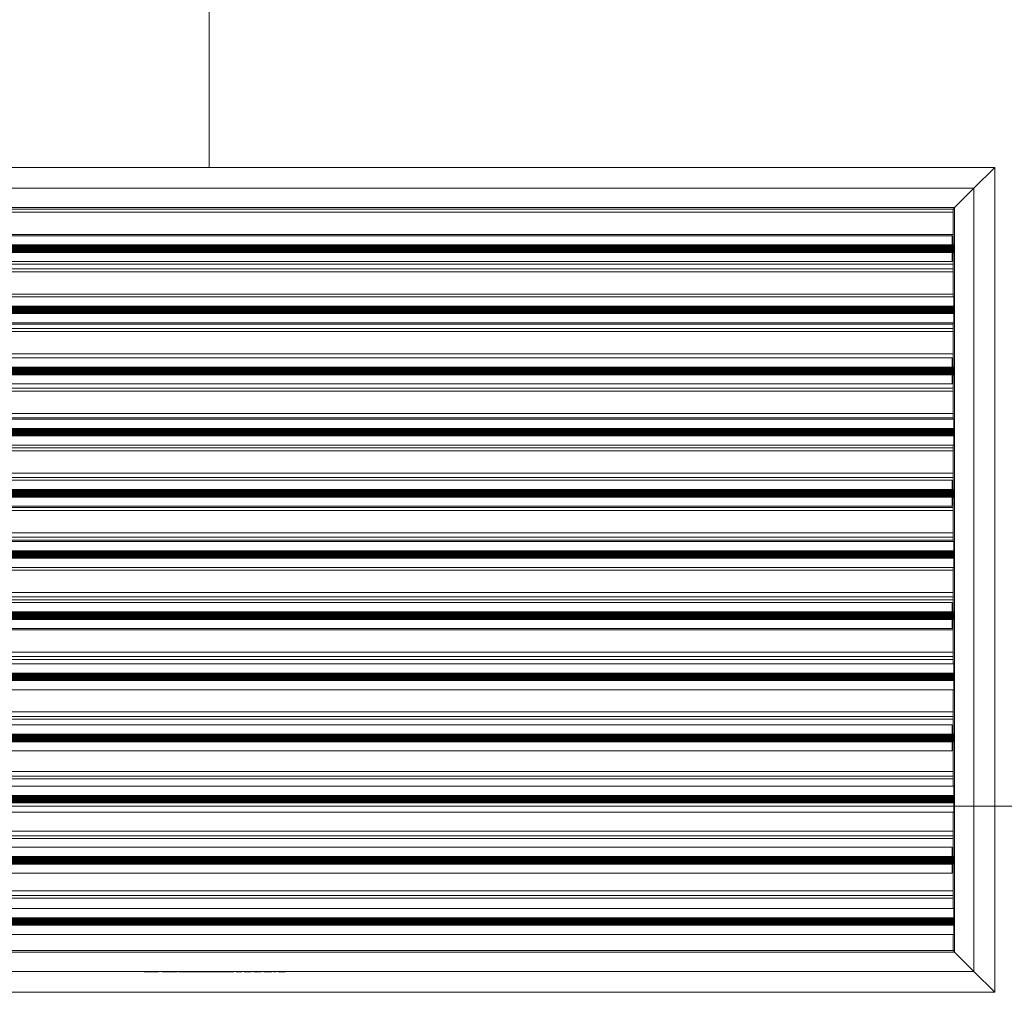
# Model space of a CAD drawing. Header units: metres. Extents: x 2.5 to 42.1, y -73.7 to -48.4.
# Tile 20 of 256: x 10.1 to 10.8, y -66.5 to -65.9. Entities that reach past the tile are written whole.
import ezdxf

# ---------------------------------------------------------------- set-up
doc = ezdxf.new("R2010")
doc.units = ezdxf.units.M
doc.layers.add('G-ANNO-SYMB', color=7, linetype='Continuous', lineweight=9)
doc.layers.add('G-IMPT', color=7, linetype='Continuous', lineweight=18)
doc.layers.add('M-HVAC-CDFF-IDEN', color=1, linetype='Continuous', lineweight=9, true_color=0xff0000)

# ---------------------------------------------------------------- blocks, each defined once
blk = doc.blocks.new('GRELHA AR-AG 1025x525 - TROX_AR-AG_1025x525_dxf_QMODEL_3e25bdbd_efbc_4a27_9b2f_5916e78bcbfa-896569-TÉRREO _0_32m')
at = {"layer": 'G-IMPT', "color": 21, "true_color": 0xffaaaa}
for p, q in [((-0.5265, 0.2765), (0.5265, 0.2765)), ((-0.5265, 0.2765), (-0.5265, -0.2765)), ((-0.5265, 0.2765), (-0.5265, -0.2765)), ((-0.5125, 0.2625), (-0.5265, 0.2765)), ((0.5265, 0.2765), (-0.5265, 0.2765)), ((-0.5125, 0.2625), (0.5125, 0.2625)), ((-0.5125, 0.2625), (-0.5125, -0.2625)), ((-0.5125, 0.2625), (-0.4995, 0.2495)), ((-0.055, 0.2626), (0.049, 0.2626)), ((0.049, 0.2626), (-0.055, 0.2626)), ((-0.04896, 0.2627), (-0.0512, 0.2627)), ((-0.04896, 0.2627), (-0.0512, 0.2627)), ((-0.0512, 0.2627), (-0.04951, 0.2627)), ((-0.0512, 0.2627), (-0.04951, 0.2627)), ((-0.04763, 0.2627), (-0.04951, 0.2627)), ((-0.04763, 0.2627), (-0.04951, 0.2627)), ((-0.04736, 0.2627), (-0.04763, 0.2627)), ((-0.04736, 0.2627), (-0.04763, 0.2627)), ((-0.04618, 0.2627), (-0.04736, 0.2627)), ((-0.04736, 0.2627), (-0.04618, 0.2627)), ((-0.0445, 0.2627), (-0.04332, 0.2627)), ((-0.04332, 0.2627), (-0.0445, 0.2627)), ((-0.04067, 0.2627), (-0.04185, 0.2627)), ((-0.04185, 0.2627), (-0.04067, 0.2627)), ((-0.03772, 0.2627), (-0.04067, 0.2627)), ((-0.03772, 0.2627), (-0.04067, 0.2627)), ((-0.03654, 0.2627), (-0.03772, 0.2627)), ((-0.03772, 0.2627), (-0.03654, 0.2627)), ((-0.03488, 0.2627), (-0.0337, 0.2627)), ((-0.0337, 0.2627), (-0.03488, 0.2627)), ((-0.03104, 0.2627), (-0.0337, 0.2627)), ((-0.03104, 0.2627), (-0.0337, 0.2627)), ((-0.02986, 0.2627), (-0.03104, 0.2627)), ((-0.03104, 0.2627), (-0.02986, 0.2627)), ((-0.02829, 0.2627), (-0.02773, 0.2627)), ((-0.02829, 0.2627), (-0.02828, 0.2627)), ((-0.02773, 0.2627), (-0.02829, 0.2627)), ((-0.02829, 0.2627), (-0.02828, 0.2627)), ((-0.02828, 0.2627), (-0.02795, 0.2627)), ((-0.02828, 0.2627), (-0.02795, 0.2627)), ((-0.02756, 0.2627), (-0.02795, 0.2627)), ((-0.02756, 0.2627), (-0.02795, 0.2627)), ((-0.02773, 0.2627), (-0.02713, 0.2627)), ((-0.02713, 0.2627), (-0.02773, 0.2627)), ((-0.02756, 0.2627), (-0.02724, 0.2627)), ((-0.02724, 0.2627), (-0.02756, 0.2627)), ((-0.02724, 0.2627), (-0.0269, 0.2627)), ((-0.0269, 0.2627), (-0.02724, 0.2627)), ((-0.02713, 0.2627), (-0.02651, 0.2627)), ((-0.02651, 0.2627), (-0.02713, 0.2627)), ((-0.0269, 0.2627), (-0.02654, 0.2627)), ((-0.02654, 0.2627), (-0.0269, 0.2627)), ((-0.02654, 0.2627), (-0.02618, 0.2627)), ((-0.02618, 0.2627), (-0.02654, 0.2627)), ((-0.02651, 0.2627), (-0.02589, 0.2627)), ((-0.02589, 0.2627), (-0.02651, 0.2627)), ((-0.02618, 0.2627), (-0.02584, 0.2627)), ((-0.02584, 0.2627), (-0.02618, 0.2627)), ((-0.02589, 0.2627), (-0.02529, 0.2627)), ((-0.02529, 0.2627), (-0.02589, 0.2627)), ((-0.02584, 0.2627), (-0.02553, 0.2627)), ((-0.02553, 0.2627), (-0.02584, 0.2627)), ((-0.02553, 0.2627), (-0.02526, 0.2627)), ((-0.02526, 0.2627), (-0.02553, 0.2627)), ((-0.02529, 0.2627), (-0.02475, 0.2627)), ((-0.02475, 0.2627), (-0.02529, 0.2627)), ((-0.02526, 0.2627), (-0.02503, 0.2627)), ((-0.02503, 0.2627), (-0.02526, 0.2627)), ((-0.02503, 0.2627), (-0.02487, 0.2627)), ((-0.02487, 0.2627), (-0.02503, 0.2627)), ((-0.02487, 0.2627), (-0.02476, 0.2627)), ((-0.02476, 0.2627), (-0.02487, 0.2627)), ((-0.02476, 0.2627), (-0.02473, 0.2627)), ((-0.02473, 0.2627), (-0.02476, 0.2627)), ((-0.02475, 0.2627), (-0.02427, 0.2627)), ((-0.02427, 0.2627), (-0.02475, 0.2627)), ((-0.02427, 0.2627), (-0.02388, 0.2627)), ((-0.02388, 0.2627), (-0.02427, 0.2627)), ((-0.02388, 0.2627), (-0.02359, 0.2627)), ((-0.02359, 0.2627), (-0.02388, 0.2627)), ((-0.02359, 0.2627), (-0.02341, 0.2627)), ((-0.02341, 0.2627), (-0.02359, 0.2627)), ((-0.02341, 0.2627), (-0.02335, 0.2627)), ((-0.02335, 0.2627), (-0.02341, 0.2627)), ((-0.0218, 0.2627), (-0.01914, 0.2627)), ((-0.0218, 0.2627), (-0.01914, 0.2627)), ((-0.0218, 0.2627), (-0.01914, 0.2627)), ((-0.01914, 0.2627), (-0.0218, 0.2627)), ((-0.0218, 0.2627), (-0.01914, 0.2627)), ((-0.01914, 0.2627), (-0.0218, 0.2627)), ((-0.01914, 0.2627), (-0.01796, 0.2627)), ((-0.01914, 0.2627), (-0.01796, 0.2627)), ((-0.01451, 0.2627), (-0.01649, 0.2627)), ((-0.01452, 0.2627), (-0.01649, 0.2627)), ((-0.01333, 0.2627), (-0.01452, 0.2627)), ((-0.01333, 0.2627), (-0.01451, 0.2627)), ((-0.01333, 0.2627), (-0.01126, 0.2627)), ((-0.01333, 0.2627), (-0.01126, 0.2627)), ((-0.01175, 0.2627), (-0.01182, 0.2627)), ((-0.01182, 0.2627), (-0.01175, 0.2627)), ((-0.01153, 0.2627), (-0.01175, 0.2627)), ((-0.01175, 0.2627), (-0.01153, 0.2627)), ((-0.01118, 0.2627), (-0.01153, 0.2627)), ((-0.01153, 0.2627), (-0.01118, 0.2627)), ((-0.01071, 0.2627), (-0.01118, 0.2627)), ((-0.01118, 0.2627), (-0.01071, 0.2627)), ((-0.01102, 0.2627), (-0.01108, 0.2627)), ((-0.01108, 0.2627), (-0.01102, 0.2627)), ((-0.01085, 0.2627), (-0.01102, 0.2627)), ((-0.01102, 0.2627), (-0.01085, 0.2627)), ((-0.01057, 0.2627), (-0.01085, 0.2627)), ((-0.01085, 0.2627), (-0.01057, 0.2627)), ((-0.01014, 0.2627), (-0.01071, 0.2627)), ((-0.01071, 0.2627), (-0.01014, 0.2627)), ((-0.01011, 0.2627), (-0.01057, 0.2627)), ((-0.01057, 0.2627), (-0.01019, 0.2627)), ((-0.01019, 0.2627), (-0.00972, 0.2627)), ((-0.00948, 0.2627), (-0.01014, 0.2627)), ((-0.01014, 0.2627), (-0.00948, 0.2627)), ((-0.00916, 0.2627), (-0.01011, 0.2627)), ((-0.00865, 0.2627), (-0.01011, 0.2627)), ((-0.01011, 0.2627), (-0.00972, 0.2627)), ((-0.00983, 0.2627), (-0.00988, 0.2627)), ((-0.00988, 0.2627), (-0.00987, 0.2627)), ((-0.00987, 0.2627), (-0.00981, 0.2627)), ((-0.00973, 0.2627), (-0.00983, 0.2627)), ((-0.00981, 0.2627), (-0.00971, 0.2627)), ((-0.00958, 0.2627), (-0.00973, 0.2627)), ((-0.0092, 0.2627), (-0.00972, 0.2627)), ((-0.00972, 0.2627), (-0.0092, 0.2627)), ((-0.00971, 0.2627), (-0.00955, 0.2627)), ((-0.00939, 0.2627), (-0.00958, 0.2627)), ((-0.00955, 0.2627), (-0.00936, 0.2627)), ((-0.00877, 0.2627), (-0.00948, 0.2627)), ((-0.00948, 0.2627), (-0.00877, 0.2627)), ((-0.00916, 0.2627), (-0.00939, 0.2627)), ((-0.00936, 0.2627), (-0.00913, 0.2627)), ((-0.00863, 0.2627), (-0.0092, 0.2627)), ((-0.0092, 0.2627), (-0.00863, 0.2627)), ((-0.00913, 0.2627), (-0.00887, 0.2627)), ((-0.00886, 0.2627), (-0.00888, 0.2627)), ((-0.00888, 0.2627), (-0.00882, 0.2627)), ((-0.00887, 0.2627), (-0.00859, 0.2627)), ((-0.00877, 0.2627), (-0.00886, 0.2627)), ((-0.00882, 0.2627), (-0.00869, 0.2627)), ((-0.00862, 0.2627), (-0.00877, 0.2627)), ((-0.00803, 0.2627), (-0.00877, 0.2627)), ((-0.00803, 0.2627), (-0.00877, 0.2627)), ((-0.00869, 0.2627), (-0.00851, 0.2627)), ((-0.0075, 0.2627), (-0.00865, 0.2627)), ((-0.00803, 0.2627), (-0.00863, 0.2627)), ((-0.00803, 0.2627), (-0.00863, 0.2627)), ((-0.00862, 0.2627), (-0.00828, 0.2627)), ((-0.00859, 0.2627), (-0.0083, 0.2627)), ((-0.00859, 0.2627), (-0.0075, 0.2627)), ((-0.00851, 0.2627), (-0.0083, 0.2627)), ((-0.00851, 0.2627), (-0.0075, 0.2627)), ((-0.00828, 0.2627), (-0.0075, 0.2627)), ((-0.00803, 0.2627), (-0.00743, 0.2627)), ((-0.00803, 0.2627), (-0.00729, 0.2627)), ((-0.00743, 0.2627), (-0.00803, 0.2627)), ((-0.00729, 0.2627), (-0.00803, 0.2627)), ((-0.0075, 0.2627), (-0.0065, 0.2627)), ((-0.0065, 0.2627), (-0.0075, 0.2627)), ((-0.00743, 0.2627), (-0.00686, 0.2627)), ((-0.00686, 0.2627), (-0.00743, 0.2627)), ((-0.00729, 0.2627), (-0.00658, 0.2627)), ((-0.00658, 0.2627), (-0.00729, 0.2627)), ((-0.00686, 0.2627), (-0.00634, 0.2627)), ((-0.00634, 0.2627), (-0.00686, 0.2627)), ((-0.00658, 0.2627), (-0.00592, 0.2627)), ((-0.00592, 0.2627), (-0.00658, 0.2627)), ((-0.00634, 0.2627), (-0.00587, 0.2627)), ((-0.00587, 0.2627), (-0.00634, 0.2627)), ((-0.00592, 0.2627), (-0.00535, 0.2627)), ((-0.00535, 0.2627), (-0.00592, 0.2627)), ((-0.00587, 0.2627), (-0.00549, 0.2627)), ((-0.00549, 0.2627), (-0.00587, 0.2627)), ((-0.00549, 0.2627), (-0.00521, 0.2627)), ((-0.00521, 0.2627), (-0.00549, 0.2627)), ((-0.00535, 0.2627), (-0.00488, 0.2627)), ((-0.00488, 0.2627), (-0.00535, 0.2627)), ((-0.00521, 0.2627), (-0.00504, 0.2627)), ((-0.00504, 0.2627), (-0.00521, 0.2627)), ((-0.00504, 0.2627), (-0.00498, 0.2627)), ((-0.00498, 0.2627), (-0.00504, 0.2627)), ((-0.00488, 0.2627), (-0.00453, 0.2627)), ((-0.00453, 0.2627), (-0.00488, 0.2627)), ((-0.00453, 0.2627), (-0.00431, 0.2627)), ((-0.00431, 0.2627), (-0.00453, 0.2627)), ((-0.0045, 0.2627), (-0.00106, 0.2627)), ((-0.00106, 0.2627), (-0.0045, 0.2627)), ((-0.00431, 0.2627), (-0.00424, 0.2627)), ((-0.00424, 0.2627), (-0.00431, 0.2627)), ((-0.00108, 0.2627), (-0.0043, 0.2627)), ((0.00385, 0.2627), (-0.0043, 0.2627)), ((-0.00371, 0.2627), (-0.00027, 0.2627)), ((-0.00371, 0.2627), (-0.00027, 0.2627)), ((-0.00292, 0.2627), (0.00052, 0.2627)), ((0.00052, 0.2627), (-0.00292, 0.2627)), ((0.00125, 0.2627), (-0.00219, 0.2627)), ((-0.00219, 0.2627), (0.00078, 0.2627)), ((0.00041, 0.2627), (-0.0015, 0.2627)), ((-0.0015, 0.2627), (-0.00007, 0.2627)), ((-0.00108, 0.2627), (0.00722, 0.2627)), ((0.00041, 0.2627), (-0.00007, 0.2627)), ((0.00125, 0.2627), (0.00078, 0.2627)), ((0.00147, 0.2627), (0.00491, 0.2627)), ((0.00491, 0.2627), (0.00147, 0.2627)), ((0.0019, 0.2627), (0.00407, 0.2627)), ((0.0019, 0.2627), (0.00238, 0.2627)), ((0.00226, 0.2627), (0.0057, 0.2627)), ((0.0057, 0.2627), (0.00226, 0.2627)), ((0.00407, 0.2627), (0.00238, 0.2627)), ((0.00305, 0.2627), (0.00649, 0.2627)), ((0.00649, 0.2627), (0.00305, 0.2627)), ((0.00722, 0.2627), (0.00385, 0.2627)), ((0.00754, 0.2627), (0.00741, 0.2627)), ((0.00741, 0.2627), (0.00754, 0.2627)), ((0.00791, 0.2627), (0.00754, 0.2627)), ((0.00754, 0.2627), (0.00791, 0.2627)), ((0.00851, 0.2627), (0.00791, 0.2627)), ((0.00791, 0.2627), (0.00851, 0.2627)), ((0.00933, 0.2627), (0.00851, 0.2627)), ((0.00851, 0.2627), (0.00933, 0.2627)), ((0.01032, 0.2627), (0.00933, 0.2627)), ((0.00933, 0.2627), (0.01032, 0.2627)), ((0.01145, 0.2627), (0.01032, 0.2627)), ((0.01032, 0.2627), (0.01145, 0.2627)), ((0.01067, 0.2627), (0.01061, 0.2627)), ((0.01061, 0.2627), (0.01067, 0.2627)), ((0.01087, 0.2627), (0.01067, 0.2627)), ((0.01067, 0.2627), (0.01087, 0.2627)), ((0.01117, 0.2627), (0.01087, 0.2627)), ((0.01087, 0.2627), (0.01117, 0.2627)), ((0.01159, 0.2627), (0.01117, 0.2627)), ((0.01117, 0.2627), (0.01159, 0.2627)), ((0.01268, 0.2627), (0.01145, 0.2627)), ((0.01145, 0.2627), (0.01268, 0.2627)), ((0.0121, 0.2627), (0.01159, 0.2627)), ((0.01159, 0.2627), (0.0121, 0.2627)), ((0.01268, 0.2627), (0.0121, 0.2627)), ((0.0121, 0.2627), (0.01268, 0.2627)), ((0.01396, 0.2627), (0.01268, 0.2627)), ((0.01396, 0.2627), (0.01268, 0.2627)), ((0.01331, 0.2627), (0.01268, 0.2627)), ((0.01268, 0.2627), (0.01331, 0.2627)), ((0.01396, 0.2627), (0.01331, 0.2627)), ((0.01396, 0.2627), (0.01331, 0.2627)), ((0.01396, 0.2627), (0.01461, 0.2627)), ((0.01524, 0.2627), (0.01396, 0.2627)), ((0.01461, 0.2627), (0.01396, 0.2627)), ((0.01524, 0.2627), (0.01396, 0.2627)), ((0.01461, 0.2627), (0.01524, 0.2627)), ((0.01524, 0.2627), (0.01461, 0.2627)), ((0.01524, 0.2627), (0.01647, 0.2627)), ((0.01524, 0.2627), (0.01582, 0.2627)), ((0.01582, 0.2627), (0.01524, 0.2627)), ((0.01647, 0.2627), (0.01524, 0.2627)), ((0.01582, 0.2627), (0.01633, 0.2627)), ((0.01633, 0.2627), (0.01582, 0.2627)), ((0.01633, 0.2627), (0.01675, 0.2627)), ((0.01675, 0.2627), (0.01633, 0.2627)), ((0.01647, 0.2627), (0.0176, 0.2627)), ((0.0176, 0.2627), (0.01647, 0.2627)), ((0.01675, 0.2627), (0.01705, 0.2627)), ((0.01705, 0.2627), (0.01675, 0.2627)), ((0.01705, 0.2627), (0.01725, 0.2627)), ((0.01725, 0.2627), (0.01705, 0.2627)), ((0.01725, 0.2627), (0.01731, 0.2627)), ((0.01731, 0.2627), (0.01725, 0.2627)), ((0.0176, 0.2627), (0.01859, 0.2627)), ((0.01859, 0.2627), (0.0176, 0.2627)), ((0.01859, 0.2627), (0.01941, 0.2627)), ((0.01941, 0.2627), (0.01859, 0.2627)), ((0.01941, 0.2627), (0.02001, 0.2627)), ((0.02001, 0.2627), (0.01941, 0.2627)), ((0.02001, 0.2627), (0.02038, 0.2627)), ((0.02038, 0.2627), (0.02001, 0.2627)), ((0.02038, 0.2627), (0.02051, 0.2627)), ((0.02051, 0.2627), (0.02038, 0.2627)), ((0.02422, 0.2627), (0.02158, 0.2627)), ((0.02564, 0.2627), (0.02158, 0.2627)), ((0.02238, 0.2627), (0.02224, 0.2627)), ((0.02224, 0.2627), (0.02225, 0.2627)), ((0.02225, 0.2627), (0.02241, 0.2627)), ((0.02266, 0.2627), (0.02238, 0.2627)), ((0.02241, 0.2627), (0.02271, 0.2627)), ((0.02307, 0.2627), (0.02266, 0.2627)), ((0.02271, 0.2627), (0.02314, 0.2627)), ((0.0236, 0.2627), (0.02307, 0.2627)), ((0.02314, 0.2627), (0.02368, 0.2627)), ((0.02422, 0.2627), (0.0236, 0.2627)), ((0.02368, 0.2627), (0.02432, 0.2627)), ((0.02432, 0.2627), (0.02504, 0.2627)), ((0.02504, 0.2627), (0.02499, 0.2627)), ((0.02499, 0.2627), (0.02499, 0.2627)), ((0.02499, 0.2627), (0.02505, 0.2627)), ((0.02514, 0.2627), (0.02504, 0.2627)), ((0.02504, 0.2627), (0.02581, 0.2627)), ((0.02505, 0.2627), (0.02516, 0.2627)), ((0.02529, 0.2627), (0.02514, 0.2627)), ((0.02516, 0.2627), (0.02532, 0.2627)), ((0.02549, 0.2627), (0.02529, 0.2627)), ((0.02532, 0.2627), (0.02552, 0.2627)), ((0.02572, 0.2627), (0.02549, 0.2627)), ((0.02552, 0.2627), (0.02576, 0.2627)), ((0.02882, 0.2627), (0.02564, 0.2627)), ((0.02572, 0.2627), (0.02665, 0.2627)), ((0.02576, 0.2627), (0.02603, 0.2627)), ((0.02581, 0.2627), (0.02661, 0.2627)), ((0.02603, 0.2627), (0.02631, 0.2627)), ((0.02631, 0.2627), (0.02661, 0.2627)), ((0.02661, 0.2627), (0.02882, 0.2627)), ((0.02661, 0.2627), (0.02882, 0.2627)), ((0.02882, 0.2627), (0.02665, 0.2627)), ((0.02882, 0.2627), (0.03162, 0.2627)), ((0.03162, 0.2627), (0.02882, 0.2627)), ((0.03721, 0.2627), (0.03397, 0.2627)), ((0.03721, 0.2627), (0.03397, 0.2627)), ((0.04046, 0.2627), (0.03721, 0.2627)), ((0.04046, 0.2627), (0.03721, 0.2627)), ((0.04046, 0.2627), (0.04372, 0.2627)), ((0.04372, 0.2627), (0.04046, 0.2627)), ((-0.4995, 0.2495), (-0.4995, -0.2495)), ((-0.4985, 0.2485), (-0.4995, 0.2495)), ((-0.4995, 0.2495), (0.4995, 0.2495)), ((-0.4985, 0.2485), (0.4985, 0.2485)), ((-0.4985, 0.2485), (-0.4985, 0.23771)), ((-0.4985, 0.2485), (-0.4985, 0.23771)), ((-0.4985, 0.2485), (0.4985, 0.2485)), ((0.4985, 0.2485), (-0.4985, 0.2485)), ((-0.499, 0.231), (-0.499, 0.23771)), ((0.498, 0.23771), (-0.499, 0.23771)), ((-0.499, 0.2315), (0.499, 0.2315)), ((-0.499, 0.23108), (-0.499, 0.23077)), ((-0.499, 0.231), (0.498, 0.231)), ((-0.499, 0.23077), (-0.499, 0.23039)), ((-0.499, 0.23077), (0.499, 0.23077)), ((-0.499, 0.23039), (-0.499, 0.22996)), ((-0.499, 0.23039), (0.499, 0.23039)), ((-0.499, 0.22996), (-0.499, 0.22949)), ((-0.499, 0.22996), (0.499, 0.22996)), ((-0.499, 0.22949), (-0.499, 0.229)), ((-0.499, 0.22949), (0.499, 0.22949)), ((-0.499, 0.229), (-0.499, 0.22851)), ((-0.499, 0.229), (0.499, 0.229)), ((-0.499, 0.22851), (-0.499, 0.22804)), ((-0.499, 0.22851), (0.499, 0.22851)), ((-0.499, 0.22804), (-0.499, 0.22761)), ((-0.499, 0.22804), (0.499, 0.22804)), ((-0.499, 0.22761), (-0.499, 0.22723)), ((-0.499, 0.22761), (0.499, 0.22761)), ((-0.499, 0.22723), (-0.499, 0.22692)), ((-0.499, 0.22723), (0.499, 0.22723)), ((-0.499, 0.22692), (-0.499, 0.22669)), ((-0.499, 0.22692), (0.499, 0.22692)), ((-0.499, 0.22669), (-0.499, 0.22655)), ((-0.499, 0.22029), (-0.499, 0.22669)), ((-0.499, 0.22669), (0.499, 0.22669)), ((-0.499, 0.22655), (-0.499, 0.2265)), ((-0.499, 0.22655), (0.499, 0.22655)), ((-0.499, 0.2265), (0.499, 0.2265)), ((-0.499, 0.22029), (0.498, 0.22029)), ((-0.4985, 0.2203), (-0.4985, 0.19031)), ((-0.4985, 0.2203), (-0.4985, 0.21517)), ((-0.4985, 0.21517), (-0.4985, 0.2085)), ((0.4985, 0.2135), (-0.4985, 0.2135)), ((0.4985, 0.2115), (-0.4985, 0.2115)), ((-0.4985, 0.2085), (-0.4985, 0.19517)), ((-0.4985, 0.2085), (0.4985, 0.2085)), ((0.4985, 0.2085), (-0.4985, 0.2085)), ((-0.4985, 0.19517), (-0.4985, 0.19031)), ((-0.498, 0.19031), (-0.498, 0.19671)), ((0.499, 0.19671), (-0.498, 0.19671)), ((-0.499, 0.1905), (-0.499, 0.19045)), ((-0.499, 0.1905), (0.499, 0.1905)), ((-0.499, 0.19045), (-0.499, 0.19031)), ((-0.499, 0.19045), (0.499, 0.19045)), ((-0.499, 0.19031), (-0.499, 0.19008)), ((-0.499, 0.19031), (0.499, 0.19031)), ((-0.499, 0.19008), (-0.499, 0.18977)), ((-0.499, 0.19008), (0.499, 0.19008)), ((-0.499, 0.18977), (-0.499, 0.18939)), ((-0.499, 0.18977), (0.499, 0.18977)), ((-0.499, 0.18939), (-0.499, 0.18896)), ((-0.499, 0.18939), (0.499, 0.18939)), ((-0.499, 0.18896), (-0.499, 0.18849)), ((-0.499, 0.18896), (0.499, 0.18896)), ((-0.499, 0.18849), (-0.499, 0.188)), ((-0.499, 0.18849), (0.499, 0.18849)), ((-0.499, 0.188), (-0.499, 0.18751)), ((-0.499, 0.188), (0.499, 0.188)), ((-0.499, 0.18751), (-0.499, 0.18704)), ((-0.499, 0.18751), (0.499, 0.18751)), ((-0.499, 0.18704), (-0.499, 0.18661)), ((-0.499, 0.18704), (0.499, 0.18704)), ((-0.499, 0.18661), (-0.499, 0.18623)), ((-0.499, 0.18661), (0.499, 0.18661)), ((-0.499, 0.18623), (-0.499, 0.18592)), ((-0.499, 0.18623), (0.499, 0.18623)), ((-0.499, 0.18592), (-0.499, 0.18569)), ((-0.499, 0.18592), (-0.498, 0.18592)), ((-0.499, 0.18569), (-0.499, 0.18555)), ((-0.499, 0.18569), (-0.498, 0.18569)), ((-0.499, 0.18555), (-0.499, 0.1855)), ((-0.499, 0.18555), (-0.498, 0.18555)), ((-0.499, 0.1855), (0.499, 0.1855)), ((-0.4985, 0.18569), (-0.4985, 0.15571)), ((-0.4985, 0.18569), (-0.4985, 0.17517)), ((-0.498, 0.17929), (-0.498, 0.186)), ((0.499, 0.186), (-0.498, 0.186)), ((-0.498, 0.17929), (0.499, 0.17929)), ((-0.4985, 0.17517), (-0.4985, 0.1685)), ((0.4985, 0.1735), (-0.4985, 0.1735)), ((0.4985, 0.1715), (-0.4985, 0.1715)), ((-0.4985, 0.1685), (-0.4985, 0.15571)), ((-0.4985, 0.1685), (0.4985, 0.1685)), ((0.4985, 0.1685), (-0.4985, 0.1685)), ((-0.499, 0.149), (-0.499, 0.15571)), ((0.498, 0.15571), (-0.499, 0.15571)), ((-0.499, 0.1495), (0.499, 0.1495)), ((-0.499, 0.14908), (-0.499, 0.14877)), ((-0.499, 0.149), (0.498, 0.149)), ((-0.499, 0.14877), (-0.499, 0.14839)), ((-0.499, 0.14877), (0.499, 0.14877)), ((-0.499, 0.14839), (-0.499, 0.14796)), ((-0.499, 0.14839), (0.499, 0.14839)), ((-0.499, 0.14796), (-0.499, 0.14749)), ((-0.499, 0.14796), (0.499, 0.14796)), ((-0.499, 0.14749), (-0.499, 0.147)), ((-0.499, 0.14749), (0.499, 0.14749)), ((-0.499, 0.147), (-0.499, 0.14651)), ((-0.499, 0.147), (0.499, 0.147)), ((-0.499, 0.14651), (-0.499, 0.14604)), ((-0.499, 0.14651), (0.499, 0.14651)), ((-0.499, 0.14604), (-0.499, 0.14561)), ((-0.499, 0.14604), (0.499, 0.14604)), ((-0.499, 0.14561), (-0.499, 0.14523)), ((-0.499, 0.14561), (0.499, 0.14561)), ((-0.499, 0.14523), (-0.499, 0.14492)), ((-0.499, 0.14523), (0.499, 0.14523)), ((-0.499, 0.14492), (-0.499, 0.14469)), ((-0.499, 0.14492), (0.499, 0.14492)), ((-0.499, 0.14469), (-0.499, 0.14455)), ((-0.499, 0.13829), (-0.499, 0.14469)), ((-0.499, 0.14469), (0.499, 0.14469)), ((-0.499, 0.14455), (-0.499, 0.1445)), ((-0.499, 0.14455), (0.499, 0.14455)), ((-0.499, 0.1445), (0.499, 0.1445)), ((-0.499, 0.13829), (0.498, 0.13829)), ((-0.4985, 0.1383), (-0.4985, 0.10831)), ((-0.4985, 0.1383), (-0.4985, 0.13517)), ((-0.4985, 0.13517), (-0.4985, 0.1285)), ((0.4985, 0.1335), (-0.4985, 0.1335)), ((0.4985, 0.1315), (-0.4985, 0.1315)), ((-0.4985, 0.1285), (-0.4985, 0.11517)), ((-0.4985, 0.1285), (0.4985, 0.1285)), ((0.4985, 0.1285), (-0.4985, 0.1285)), ((-0.4985, 0.11517), (-0.4985, 0.1085)), ((-0.498, 0.10831), (-0.498, 0.11471)), ((0.499, 0.11471), (-0.498, 0.11471)), ((-0.499, 0.1085), (-0.499, 0.10845)), ((-0.499, 0.1085), (0.499, 0.1085)), ((-0.499, 0.10845), (-0.499, 0.10831)), ((-0.499, 0.10845), (0.499, 0.10845)), ((-0.499, 0.10831), (-0.499, 0.10808)), ((-0.499, 0.10831), (0.499, 0.10831)), ((-0.499, 0.10808), (-0.499, 0.10777)), ((-0.499, 0.10808), (0.499, 0.10808)), ((-0.499, 0.10777), (-0.499, 0.10739)), ((-0.499, 0.10777), (0.499, 0.10777)), ((-0.499, 0.10739), (-0.499, 0.10696)), ((-0.499, 0.10739), (0.499, 0.10739)), ((-0.499, 0.10696), (-0.499, 0.10649)), ((-0.499, 0.10696), (0.499, 0.10696)), ((-0.499, 0.10649), (-0.499, 0.106)), ((-0.499, 0.10649), (0.499, 0.10649)), ((-0.499, 0.106), (-0.499, 0.10551)), ((-0.499, 0.106), (0.499, 0.106)), ((-0.499, 0.10551), (-0.499, 0.10504)), ((-0.499, 0.10551), (0.499, 0.10551)), ((-0.499, 0.10504), (-0.499, 0.10461)), ((-0.499, 0.10504), (0.499, 0.10504)), ((-0.499, 0.10461), (-0.499, 0.10423)), ((-0.499, 0.10461), (0.499, 0.10461)), ((-0.499, 0.10423), (-0.499, 0.10392)), ((-0.499, 0.10423), (0.499, 0.10423)), ((-0.499, 0.10392), (-0.499, 0.10369)), ((-0.499, 0.10392), (-0.498, 0.10392)), ((-0.499, 0.10369), (-0.499, 0.10355)), ((-0.499, 0.10369), (-0.498, 0.10369)), ((-0.499, 0.10355), (-0.499, 0.1035)), ((-0.499, 0.10355), (-0.498, 0.10355)), ((-0.499, 0.1035), (0.499, 0.1035)), ((-0.4985, 0.10369), (-0.4985, 0.07371)), ((-0.4985, 0.10369), (-0.4985, 0.09517)), ((-0.498, 0.09729), (-0.498, 0.104)), ((0.499, 0.104), (-0.498, 0.104)), ((-0.4985, 0.09517), (-0.4985, 0.0885)), ((0.4985, 0.0935), (-0.4985, 0.0935)), ((-0.498, 0.09729), (0.499, 0.09729)), ((0.4985, 0.0915), (-0.4985, 0.0915)), ((-0.4985, 0.0885), (-0.4985, 0.07517)), ((-0.4985, 0.0885), (0.4985, 0.0885)), ((0.4985, 0.0885), (-0.4985, 0.0885)), ((-0.499, 0.067), (-0.499, 0.07371)), ((0.498, 0.07371), (-0.499, 0.07371)), ((-0.4985, 0.07517), (-0.4985, 0.07371)), ((-0.499, 0.0675), (0.499, 0.0675)), ((-0.499, 0.06708), (-0.499, 0.06677)), ((-0.499, 0.067), (0.498, 0.067)), ((-0.499, 0.06677), (-0.499, 0.06639)), ((-0.499, 0.06677), (0.499, 0.06677)), ((-0.499, 0.06639), (-0.499, 0.06596)), ((-0.499, 0.06639), (0.499, 0.06639)), ((-0.499, 0.06596), (-0.499, 0.06549)), ((-0.499, 0.06596), (0.499, 0.06596)), ((-0.499, 0.06549), (-0.499, 0.065)), ((-0.499, 0.06549), (0.499, 0.06549)), ((-0.499, 0.065), (-0.499, 0.06451)), ((-0.499, 0.065), (0.499, 0.065)), ((-0.499, 0.06451), (-0.499, 0.06404)), ((-0.499, 0.06451), (0.499, 0.06451)), ((-0.499, 0.06404), (-0.499, 0.06361)), ((-0.499, 0.06404), (0.499, 0.06404)), ((-0.499, 0.06361), (-0.499, 0.06323)), ((-0.499, 0.06361), (0.499, 0.06361)), ((-0.499, 0.06323), (-0.499, 0.06292)), ((-0.499, 0.06323), (0.499, 0.06323)), ((-0.499, 0.06292), (-0.499, 0.06269)), ((-0.499, 0.06292), (0.499, 0.06292)), ((-0.499, 0.06269), (-0.499, 0.06255)), ((-0.499, 0.05629), (-0.499, 0.06269)), ((-0.499, 0.06269), (0.499, 0.06269)), ((-0.499, 0.06255), (-0.499, 0.0625)), ((-0.499, 0.06255), (0.499, 0.06255)), ((-0.499, 0.0625), (0.499, 0.0625)), ((-0.499, 0.05629), (0.498, 0.05629)), ((-0.4985, 0.0563), (-0.4985, 0.02631)), ((-0.4985, 0.0563), (-0.4985, 0.05517)), ((-0.4985, 0.05517), (-0.4985, 0.0485)), ((0.4985, 0.0535), (-0.4985, 0.0535)), ((0.4985, 0.0515), (-0.4985, 0.0515)), ((-0.4985, 0.0485), (-0.4985, 0.03517)), ((-0.4985, 0.0485), (0.4985, 0.0485)), ((0.4985, 0.0485), (-0.4985, 0.0485)), ((-0.4985, 0.03517), (-0.4985, 0.0285)), ((0.4985, 0.0335), (-0.4985, 0.0335)), ((-0.499, 0.0265), (-0.499, 0.02645)), ((-0.499, 0.0265), (0.499, 0.0265)), ((-0.499, 0.02645), (-0.499, 0.02631)), ((-0.499, 0.02645), (0.499, 0.02645)), ((-0.4985, 0.0285), (-0.4985, 0.02631)), ((-0.498, 0.02631), (-0.498, 0.03271)), ((0.499, 0.03271), (-0.498, 0.03271)), ((-0.499, 0.02631), (-0.499, 0.02608)), ((-0.499, 0.02631), (0.499, 0.02631)), ((-0.499, 0.02608), (-0.499, 0.02577)), ((-0.499, 0.02608), (0.499, 0.02608)), ((-0.499, 0.02577), (-0.499, 0.02539)), ((-0.499, 0.02577), (0.499, 0.02577)), ((-0.499, 0.02539), (-0.499, 0.02496)), ((-0.499, 0.02539), (0.499, 0.02539)), ((-0.499, 0.02496), (-0.499, 0.02449)), ((-0.499, 0.02496), (0.499, 0.02496)), ((-0.499, 0.02449), (-0.499, 0.024)), ((-0.499, 0.02449), (0.499, 0.02449)), ((-0.499, 0.024), (-0.499, 0.02351)), ((-0.499, 0.024), (0.499, 0.024)), ((-0.499, 0.02351), (-0.499, 0.02304)), ((-0.499, 0.02351), (0.499, 0.02351)), ((-0.499, 0.02304), (-0.499, 0.02261)), ((-0.499, 0.02304), (0.499, 0.02304)), ((-0.499, 0.02261), (-0.499, 0.02223)), ((-0.499, 0.02261), (0.499, 0.02261)), ((-0.499, 0.02223), (-0.499, 0.02192)), ((-0.499, 0.02223), (0.499, 0.02223)), ((-0.499, 0.02192), (-0.499, 0.02169)), ((-0.499, 0.02192), (-0.498, 0.02192)), ((-0.499, 0.02169), (-0.499, 0.02155)), ((-0.499, 0.02169), (-0.498, 0.02169)), ((-0.499, 0.02155), (-0.499, 0.0215)), ((-0.499, 0.02155), (-0.498, 0.02155)), ((-0.499, 0.0215), (0.499, 0.0215)), ((-0.4985, 0.02169), (-0.4985, -0.00829)), ((-0.4985, 0.02169), (-0.4985, 0.01517)), ((-0.498, 0.01529), (-0.498, 0.022)), ((0.499, 0.022), (-0.498, 0.022)), ((-0.4985, 0.01517), (-0.4985, 0.0085)), ((0.4985, 0.0135), (-0.4985, 0.0135)), ((-0.498, 0.01529), (0.499, 0.01529)), ((0.4985, 0.0115), (-0.4985, 0.0115)), ((-0.4985, 0.0085), (-0.4985, -0.00483)), ((-0.4985, 0.0085), (0.4985, 0.0085)), ((0.4985, 0.0085), (-0.4985, 0.0085)), ((-0.4985, -0.00483), (-0.4985, -0.00829)), ((0.4985, -0.0065), (-0.4985, -0.0065)), ((-0.499, -0.015), (-0.499, -0.00829)), ((0.498, -0.00829), (-0.499, -0.00829)), ((-0.499, -0.0145), (0.499, -0.0145)), ((-0.499, -0.01492), (-0.499, -0.01523)), ((-0.499, -0.015), (0.498, -0.015)), ((-0.499, -0.01523), (-0.499, -0.01561)), ((-0.499, -0.01523), (0.499, -0.01523)), ((-0.499, -0.01561), (-0.499, -0.01604)), ((-0.499, -0.01561), (0.499, -0.01561)), ((-0.499, -0.01604), (-0.499, -0.01651)), ((-0.499, -0.01604), (0.499, -0.01604)), ((-0.499, -0.01651), (-0.499, -0.017)), ((-0.499, -0.01651), (0.499, -0.01651)), ((-0.499, -0.017), (-0.499, -0.01749)), ((-0.499, -0.017), (0.499, -0.017)), ((-0.499, -0.01749), (-0.499, -0.01796)), ((-0.499, -0.01749), (0.499, -0.01749)), ((-0.499, -0.01796), (-0.499, -0.01839)), ((-0.499, -0.01796), (0.499, -0.01796)), ((-0.499, -0.01839), (-0.499, -0.01877)), ((-0.499, -0.01839), (0.499, -0.01839)), ((-0.499, -0.01877), (-0.499, -0.01908)), ((-0.499, -0.01877), (0.499, -0.01877)), ((-0.499, -0.01908), (-0.499, -0.01931)), ((-0.499, -0.01908), (0.499, -0.01908)), ((-0.499, -0.01931), (-0.499, -0.01945)), ((-0.499, -0.02571), (-0.499, -0.01931)), ((-0.499, -0.01931), (0.499, -0.01931)), ((-0.499, -0.01945), (-0.499, -0.0195)), ((-0.499, -0.01945), (0.499, -0.01945)), ((-0.499, -0.0195), (0.499, -0.0195)), ((-0.499, -0.02571), (0.498, -0.02571)), ((-0.4985, -0.0257), (-0.4985, -0.05569)), ((-0.4985, -0.0257), (-0.4985, -0.0315)), ((-0.4985, -0.0265), (0.4985, -0.0265)), ((0.4985, -0.0285), (-0.4985, -0.0285)), ((-0.4985, -0.0315), (-0.4985, -0.04483)), ((-0.4985, -0.0315), (0.4985, -0.0315)), ((0.4985, -0.0315), (-0.4985, -0.0315)), ((-0.4985, -0.04483), (-0.4985, -0.0515)), ((0.4985, -0.0465), (-0.4985, -0.0465)), ((0.4985, -0.0485), (-0.4985, -0.0485)), ((-0.4985, -0.0515), (-0.4985, -0.05569)), ((-0.498, -0.05569), (-0.498, -0.04929)), ((0.499, -0.04929), (-0.498, -0.04929)), ((-0.499, -0.0555), (-0.499, -0.05555)), ((-0.499, -0.0555), (0.499, -0.0555)), ((-0.499, -0.05555), (-0.499, -0.05569)), ((-0.499, -0.05555), (0.499, -0.05555)), ((-0.499, -0.05569), (-0.499, -0.05592)), ((-0.499, -0.05569), (0.499, -0.05569)), ((-0.499, -0.05592), (-0.499, -0.05623)), ((-0.499, -0.05592), (0.499, -0.05592)), ((-0.499, -0.05623), (-0.499, -0.05661)), ((-0.499, -0.05623), (0.499, -0.05623)), ((-0.499, -0.05661), (-0.499, -0.05704)), ((-0.499, -0.05661), (0.499, -0.05661)), ((-0.499, -0.05704), (-0.499, -0.05751)), ((-0.499, -0.05704), (0.499, -0.05704)), ((-0.499, -0.05751), (-0.499, -0.058)), ((-0.499, -0.05751), (0.499, -0.05751)), ((-0.499, -0.058), (-0.499, -0.05849)), ((-0.499, -0.058), (0.499, -0.058)), ((-0.499, -0.05849), (-0.499, -0.05896)), ((-0.499, -0.05849), (0.499, -0.05849)), ((-0.499, -0.05896), (-0.499, -0.05939)), ((-0.499, -0.05896), (0.499, -0.05896)), ((-0.499, -0.05939), (-0.499, -0.05977)), ((-0.499, -0.05939), (0.499, -0.05939)), ((-0.499, -0.05977), (-0.499, -0.06008)), ((-0.499, -0.05977), (0.499, -0.05977)), ((-0.499, -0.06008), (-0.499, -0.06031)), ((-0.499, -0.06008), (-0.498, -0.06008)), ((-0.499, -0.06031), (-0.499, -0.06045)), ((-0.499, -0.06031), (-0.498, -0.06031)), ((-0.499, -0.06045), (-0.499, -0.0605)), ((-0.499, -0.06045), (-0.498, -0.06045)), ((-0.499, -0.0605), (0.499, -0.0605)), ((-0.4985, -0.06031), (-0.4985, -0.09029)), ((-0.4985, -0.06031), (-0.4985, -0.06483)), ((-0.4985, -0.06483), (-0.4985, -0.0715)), ((-0.498, -0.06671), (-0.498, -0.06)), ((0.499, -0.06), (-0.498, -0.06)), ((0.4985, -0.0685), (-0.4985, -0.0685)), ((-0.4985, -0.0715), (-0.4985, -0.08483)), ((-0.4985, -0.0715), (0.4985, -0.0715)), ((0.4985, -0.0715), (-0.4985, -0.0715)), ((-0.498, -0.06671), (0.499, -0.06671)), ((-0.4985, -0.08483), (-0.4985, -0.09029)), ((-0.499, -0.097), (-0.499, -0.09029)), ((0.498, -0.09029), (-0.499, -0.09029)), ((0.4985, -0.0865), (-0.4985, -0.0865)), ((0.4985, -0.0885), (-0.4985, -0.0885)), ((-0.499, -0.0965), (0.499, -0.0965)), ((-0.499, -0.09692), (-0.499, -0.09723)), ((-0.499, -0.097), (0.498, -0.097)), ((-0.499, -0.09723), (-0.499, -0.09761)), ((-0.499, -0.09723), (0.499, -0.09723)), ((-0.499, -0.09761), (-0.499, -0.09804)), ((-0.499, -0.09761), (0.499, -0.09761)), ((-0.499, -0.09804), (-0.499, -0.09851)), ((-0.499, -0.09804), (0.499, -0.09804)), ((-0.499, -0.09851), (-0.499, -0.099)), ((-0.499, -0.09851), (0.499, -0.09851)), ((-0.499, -0.099), (-0.499, -0.09949)), ((-0.499, -0.099), (0.499, -0.099)), ((-0.499, -0.09949), (-0.499, -0.09996)), ((-0.499, -0.09949), (0.499, -0.09949)), ((-0.499, -0.09996), (-0.499, -0.10039)), ((-0.499, -0.09996), (0.499, -0.09996)), ((-0.499, -0.10039), (-0.499, -0.10077)), ((-0.499, -0.10039), (0.499, -0.10039)), ((-0.499, -0.10077), (-0.499, -0.10108)), ((-0.499, -0.10077), (0.499, -0.10077)), ((-0.499, -0.10108), (-0.499, -0.10131)), ((-0.499, -0.10108), (0.499, -0.10108)), ((-0.499, -0.10131), (-0.499, -0.10145)), ((-0.499, -0.10771), (-0.499, -0.10131)), ((-0.499, -0.10131), (0.499, -0.10131)), ((-0.499, -0.10145), (-0.499, -0.1015)), ((-0.499, -0.10145), (0.499, -0.10145)), ((-0.499, -0.1015), (0.499, -0.1015)), ((-0.499, -0.10771), (0.498, -0.10771)), ((-0.4985, -0.1077), (-0.4985, -0.13769)), ((-0.4985, -0.1077), (-0.4985, -0.1115)), ((0.4985, -0.1085), (-0.4985, -0.1085)), ((-0.4985, -0.1115), (-0.4985, -0.12483)), ((-0.4985, -0.1115), (0.4985, -0.1115)), ((0.4985, -0.1115), (-0.4985, -0.1115)), ((-0.4985, -0.12483), (-0.4985, -0.1315)), ((0.4985, -0.1265), (-0.4985, -0.1265)), ((0.4985, -0.1285), (-0.4985, -0.1285)), ((-0.4985, -0.1315), (-0.4985, -0.13769)), ((-0.498, -0.13769), (-0.498, -0.13129)), ((0.499, -0.13129), (-0.498, -0.13129)), ((-0.499, -0.1375), (-0.499, -0.13755)), ((-0.499, -0.1375), (0.499, -0.1375)), ((-0.499, -0.13755), (-0.499, -0.13769)), ((-0.499, -0.13755), (0.499, -0.13755)), ((-0.499, -0.13769), (-0.499, -0.13792)), ((-0.499, -0.13769), (0.499, -0.13769)), ((-0.499, -0.13792), (-0.499, -0.13823)), ((-0.499, -0.13792), (0.499, -0.13792)), ((-0.499, -0.13823), (-0.499, -0.13861)), ((-0.499, -0.13823), (0.499, -0.13823)), ((-0.499, -0.13861), (-0.499, -0.13904)), ((-0.499, -0.13861), (0.499, -0.13861)), ((-0.499, -0.13904), (-0.499, -0.13951)), ((-0.499, -0.13904), (0.499, -0.13904)), ((-0.499, -0.13951), (-0.499, -0.14)), ((-0.499, -0.13951), (0.499, -0.13951)), ((-0.499, -0.14), (-0.499, -0.14049)), ((-0.499, -0.14), (0.499, -0.14)), ((-0.499, -0.14049), (-0.499, -0.14096)), ((-0.499, -0.14049), (0.499, -0.14049)), ((-0.499, -0.14096), (-0.499, -0.14139)), ((-0.499, -0.14096), (0.499, -0.14096)), ((-0.499, -0.14139), (-0.499, -0.14177)), ((-0.499, -0.14139), (0.499, -0.14139)), ((-0.499, -0.14177), (-0.499, -0.14208)), ((-0.499, -0.14177), (0.499, -0.14177)), ((-0.499, -0.14208), (-0.499, -0.14231)), ((-0.499, -0.14208), (-0.498, -0.14208)), ((-0.499, -0.14231), (-0.499, -0.14245)), ((-0.499, -0.14231), (-0.498, -0.14231)), ((-0.499, -0.14245), (-0.499, -0.1425)), ((-0.499, -0.14245), (-0.498, -0.14245)), ((-0.499, -0.1425), (0.499, -0.1425)), ((-0.4985, -0.14231), (-0.4985, -0.17229)), ((-0.4985, -0.14231), (-0.4985, -0.14483)), ((-0.4985, -0.14483), (-0.4985, -0.1515)), ((-0.498, -0.14871), (-0.498, -0.142)), ((0.499, -0.142), (-0.498, -0.142)), ((-0.4985, -0.1515), (-0.4985, -0.16483)), ((-0.4985, -0.1515), (0.4985, -0.1515)), ((0.4985, -0.1515), (-0.4985, -0.1515)), ((-0.498, -0.14871), (0.499, -0.14871)), ((-0.4985, -0.16483), (-0.4985, -0.1715)), ((0.4985, -0.1665), (-0.4985, -0.1665)), ((0.4985, -0.1685), (-0.4985, -0.1685)), ((-0.4985, -0.1715), (0.4985, -0.1715)), ((0.4985, -0.1715), (-0.4985, -0.1715)), ((-0.499, -0.179), (-0.499, -0.17229)), ((0.498, -0.17229), (-0.499, -0.17229)), ((-0.499, -0.1785), (0.499, -0.1785)), ((-0.499, -0.17892), (-0.499, -0.17923)), ((-0.499, -0.179), (0.498, -0.179)), ((-0.499, -0.17923), (-0.499, -0.17961)), ((-0.499, -0.17923), (0.499, -0.17923)), ((-0.499, -0.17961), (-0.499, -0.18004)), ((-0.499, -0.17961), (0.499, -0.17961)), ((-0.499, -0.18004), (-0.499, -0.18051)), ((-0.499, -0.18004), (0.499, -0.18004)), ((-0.499, -0.18051), (-0.499, -0.181)), ((-0.499, -0.18051), (0.499, -0.18051)), ((-0.499, -0.181), (-0.499, -0.18149)), ((-0.499, -0.181), (0.499, -0.181)), ((-0.499, -0.18149), (-0.499, -0.18196)), ((-0.499, -0.18149), (0.499, -0.18149)), ((-0.499, -0.18196), (-0.499, -0.18239)), ((-0.499, -0.18196), (0.499, -0.18196)), ((-0.499, -0.18239), (-0.499, -0.18277)), ((-0.499, -0.18239), (0.499, -0.18239)), ((-0.499, -0.18277), (-0.499, -0.18308)), ((-0.499, -0.18277), (0.499, -0.18277)), ((-0.499, -0.18308), (-0.499, -0.18331)), ((-0.499, -0.18308), (0.499, -0.18308)), ((-0.499, -0.18331), (-0.499, -0.18345)), ((-0.499, -0.18971), (-0.499, -0.18331)), ((-0.499, -0.18331), (0.499, -0.18331)), ((-0.499, -0.18345), (-0.499, -0.1835)), ((-0.499, -0.18345), (0.499, -0.18345)), ((-0.499, -0.1835), (0.499, -0.1835)), ((-0.499, -0.18971), (0.498, -0.18971)), ((-0.4985, -0.1897), (-0.4985, -0.21969)), ((-0.4985, -0.1897), (-0.4985, -0.1915)), ((-0.4985, -0.1915), (-0.4985, -0.20483)), ((-0.4985, -0.1915), (0.4985, -0.1915)), ((0.4985, -0.1915), (-0.4985, -0.1915)), ((-0.4985, -0.20483), (-0.4985, -0.2115)), ((0.4985, -0.2065), (-0.4985, -0.2065)), ((0.4985, -0.2085), (-0.4985, -0.2085)), ((-0.4985, -0.2115), (-0.4985, -0.21969)), ((-0.4985, -0.2115), (0.4985, -0.2115)), ((0.4985, -0.2115), (-0.4985, -0.2115)), ((-0.498, -0.21969), (-0.498, -0.21329)), ((0.499, -0.21329), (-0.498, -0.21329)), ((-0.499, -0.2195), (-0.499, -0.21955)), ((-0.499, -0.2195), (0.499, -0.2195)), ((-0.499, -0.21955), (-0.499, -0.21969)), ((-0.499, -0.21955), (0.499, -0.21955)), ((-0.499, -0.21969), (-0.499, -0.21992)), ((-0.499, -0.21969), (0.499, -0.21969)), ((-0.499, -0.21992), (-0.499, -0.22023)), ((-0.499, -0.21992), (0.499, -0.21992)), ((-0.499, -0.22023), (-0.499, -0.22061)), ((-0.499, -0.22023), (0.499, -0.22023)), ((-0.499, -0.22061), (-0.499, -0.22104)), ((-0.499, -0.22061), (0.499, -0.22061)), ((-0.499, -0.22104), (-0.499, -0.22151)), ((-0.499, -0.22104), (0.499, -0.22104)), ((-0.499, -0.22151), (-0.499, -0.222)), ((-0.499, -0.22151), (0.499, -0.22151)), ((-0.499, -0.222), (-0.499, -0.22249)), ((-0.499, -0.222), (0.499, -0.222)), ((-0.499, -0.22249), (-0.499, -0.22296)), ((-0.499, -0.22249), (0.499, -0.22249)), ((-0.499, -0.22296), (-0.499, -0.22339)), ((-0.499, -0.22296), (0.499, -0.22296)), ((-0.499, -0.22339), (-0.499, -0.22377)), ((-0.499, -0.22339), (0.499, -0.22339)), ((-0.499, -0.22377), (-0.499, -0.22408)), ((-0.499, -0.22377), (0.499, -0.22377)), ((-0.499, -0.22408), (-0.499, -0.22431)), ((-0.499, -0.22408), (-0.498, -0.22408)), ((-0.499, -0.22431), (-0.499, -0.22445)), ((-0.499, -0.22431), (-0.498, -0.22431)), ((-0.4985, -0.22431), (-0.4985, -0.2485)), ((-0.498, -0.23071), (-0.498, -0.224)), ((0.499, -0.224), (-0.498, -0.224)), ((-0.499, -0.22445), (-0.499, -0.2245)), ((-0.499, -0.22445), (-0.498, -0.22445)), ((-0.499, -0.2245), (0.499, -0.2245)), ((-0.4985, -0.22483), (-0.4985, -0.2315)), ((-0.498, -0.23071), (0.499, -0.23071)), ((-0.4985, -0.2315), (-0.4985, -0.24483)), ((-0.4985, -0.2315), (0.4985, -0.2315)), ((0.4985, -0.2315), (-0.4985, -0.2315)), ((-0.5125, -0.2625), (-0.4995, -0.2495)), ((-0.4985, -0.2485), (-0.4995, -0.2495)), ((0.4995, -0.2495), (-0.4995, -0.2495)), ((-0.4985, -0.24483), (-0.4985, -0.2485)), ((0.4985, -0.2465), (-0.4985, -0.2465)), ((-0.4985, -0.2485), (0.4985, -0.2485)), ((0.4985, -0.2485), (-0.4985, -0.2485)), ((-0.5125, -0.2625), (-0.5265, -0.2765)), ((-0.5125, -0.2625), (0.5125, -0.2625)), ((-0.5265, -0.2765), (0.5265, -0.2765)), ((0.5265, -0.2765), (-0.5265, -0.2765))]:
    blk.add_line(p, q, dxfattribs=at)
blk = doc.blocks.new('GRELHA AR-AG 1025x525 - TROX_AR-AG_1025x525_dxf-896568-TÉRREO _0_32m')
blk.add_blockref('GRELHA AR-AG 1025x525 - TROX_AR-AG_1025x525_dxf_QMODEL_3e25bdbd_efbc_4a27_9b2f_5916e78bcbfa-896569-TÉRREO _0_32m', (0, 0))
blk = doc.blocks.new('GRELHA AR-AG 1025x525 - GRELHA AR-AG 1025x525-947793-TÉRREO _0_32m')
blk.add_blockref('GRELHA AR-AG 1025x525 - TROX_AR-AG_1025x525_dxf-896568-TÉRREO _0_32m', (0, 0))

msp = doc.modelspace()

# ---------------------------------------------------------------- linework, layer by layer
at = {"layer": 'G-ANNO-SYMB'}
msp.add_line((4.11777, -66.39758), (40.63056, -66.39758), dxfattribs=at)
at = {"layer": 'M-HVAC-CDFF-IDEN'}
msp.add_line((10.23582, -65.96944), (10.23582, -65.59444), dxfattribs=at)

# ---------------------------------------------------------------- block references
at = {"layer": 'G-IMPT', "color": 21, "true_color": 0xffaaaa, "rotation": 180}
msp.add_blockref('GRELHA AR-AG 1025x525 - GRELHA AR-AG 1025x525-947793-TÉRREO _0_32m', (10.23582, -66.24594), dxfattribs=at)

doc.saveas('drawing.dxf')
